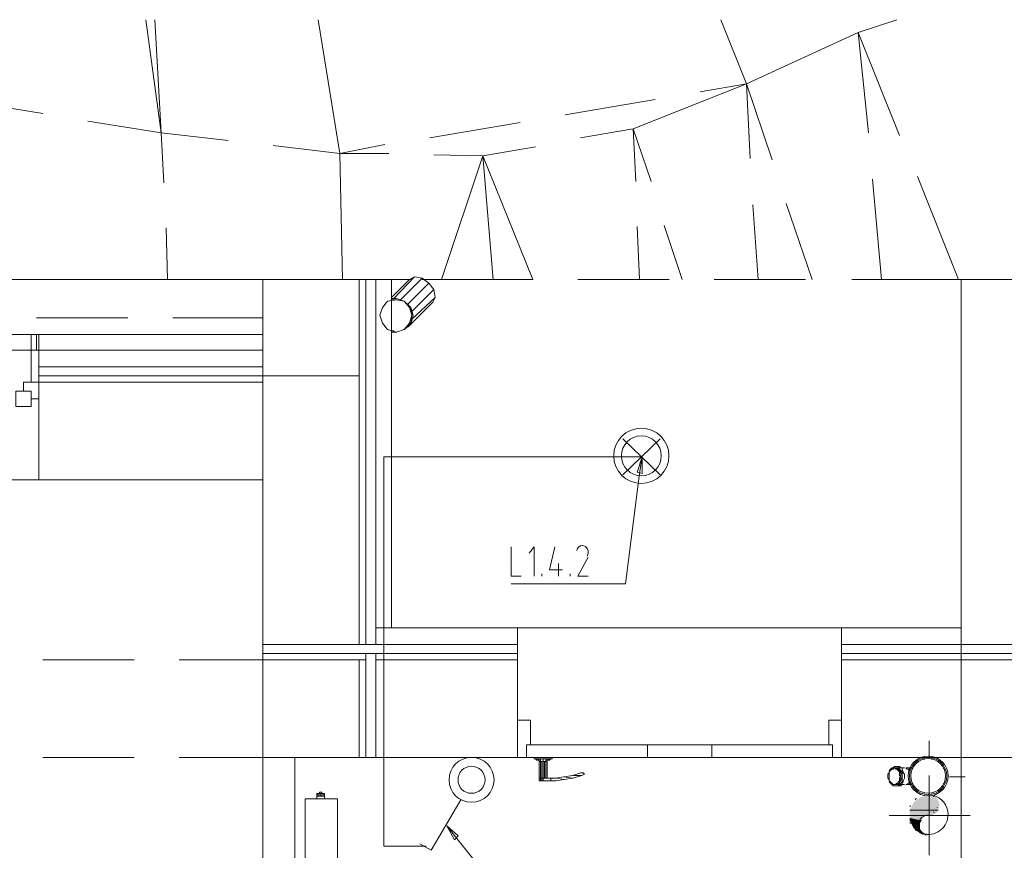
# Model space of a CAD drawing. Header units: millimetres. Extents: x 413 to 305578, y 115 to 38116.
# Tile 95 of 194: x 59593 to 62637, y 16986 to 19557. Entities that reach past the tile are written whole.
import ezdxf

# ---------------------------------------------------------------- set-up
doc = ezdxf.new("R2010")
doc.units = ezdxf.units.MM
for name, color, linetype in [('PDF _0', 1, 'Continuous'), ('PDF$_59-60$-$Floor$Plan$-$В_Этаж$01_Сводный$M-EQPM', 2, 'Continuous'), ('PDF$_59-60$-$Floor$Plan$-$В_Этаж$01_Сводный$M-HVAC-DUCT-CNTR', 5, 'Continuous'), ('PDF$_59-60$-$Floor$Plan$-$В_Этаж$01_Сводный$P-PIPE', 3, 'Continuous')]:
    doc.layers.add(name, color=color, linetype=linetype)
for name, color, linetype, true_color in [('PDF _PD-Lighting', 7, 'Continuous', 0xb80000), ('PDF _PD-Lighting Text', 7, 'Continuous', 0xb80000), ('PDF _PD-Switches', 7, 'Continuous', 0x37dd00), ('PDF$_59-60$-$Floor$Plan$-$В_Этаж$01_Сводный$M-HVAC-DUCT-ANNO', 70, 'Continuous', 0x7fff00), ('PDF$_59-60$-$Floor$Plan$-$В_Этаж$01_Сводный$P-PIPE-CNTR', 150, 'Continuous', 0x007fff), ('PDF$_V$line_ifc_RVT-1-В_Этаж$01_Сводный$A-COLS', 7, 'Continuous', 0xdcdcdc), ('PDF$_V$line_ifc_RVT-1-В_Этаж$01_Сводный$A-DETL-MBND', 7, 'Continuous', 0xbababa), ('PDF$_V$line_ifc_RVT-1-В_Этаж$01_Сводный$A-DOOR', 7, 'Continuous', 0xbababa), ('PDF$_V$line_ifc_RVT-1-В_Этаж$01_Сводный$A-GENM', 7, 'Continuous', 0xdd6e6e), ('PDF$_V$line_ifc_RVT-1-В_Этаж$01_Сводный$A-GLAZ', 7, 'Continuous', 0xdddd6e), ('PDF$_V$line_ifc_RVT-1-В_Этаж$01_Сводный$A-PART', 7, 'Continuous', 0xdcdcdc), ('PDF$_V$line_ifc_RVT-1-В_Этаж$01_Сводный$A-WALL', 7, 'Continuous', 0xdcdcdc), ('PDF$_V$line_ifc_RVT-1-В_Этаж$01_Сводный$Q-SPCQ', 7, 'Continuous', 0xbababa)]:
    doc.layers.add(name, color=color, linetype=linetype, true_color=true_color)

msp = doc.modelspace()

# ---------------------------------------------------------------- linework, layer by layer
at = {"layer": 'PDF _0', "color": 12, "lineweight": 0, "true_color": 0xb80000}
msp.add_lwpolyline([(61509.6, 18152.5), (61465.9, 17810.5), (61366.5, 17810.5), (61111.9, 17810.5)], dxfattribs=at)
at = {"layer": 'PDF _0', "color": 82, "lineweight": 0, "true_color": 0x37dd00}
msp.add_lwpolyline([(60944.8, 17022.9), (61100, 16828), (61199.4, 16828), (62006.8, 16828)], dxfattribs=at)
at = {"layer": 'PDF _PD-Lighting', "lineweight": 0}
for points in [[(61457.9, 18148.5), (61573.3, 18259.9)], [(61457.9, 18259.9), (61573.3, 18148.5)], [(60849.4, 16999.1), (60718.1, 16999.1), (60718.1, 18204.2), (61517.6, 18204.2)]]:
    msp.add_lwpolyline(points, dxfattribs=at)
for radius in [85.5, 61.7]:
    msp.add_circle((61514.8, 18207), radius, dxfattribs=at)
at = {"layer": 'PDF _PD-Lighting Text', "lineweight": 0}
msp.add_lwpolyline([(61501.7, 18156.5), (61517.6, 18204.2), (61517.6, 18152.5)], close=True, dxfattribs=at)
for points in [[(61517.6, 18204.2), (61509.6, 18152.5)], [(61111.9, 17925.8), (61111.9, 17834.3), (61143.7, 17834.3)], [(61183.5, 17834.3), (61183.5, 17925.8), (61167.6, 17905.9)], [(61247.1, 17925.8), (61231.2, 17854.2), (61271, 17854.2)], [(61259.1, 17874.1), (61259.1, 17834.3)], [(61350.5, 17894), (61318.7, 17834.3), (61350.5, 17834.3)], [(61207.4, 17834.3), (61207.4, 17842.3)], [(61294.9, 17834.3), (61294.9, 17842.3)]]:
    msp.add_lwpolyline(points, dxfattribs=at)
msp.add_arc((61324.4, 17907.9), 26.1, 333.618, 24.0408, dxfattribs=at)
for points in [[(61332.8, 17929.8), (61324.7, 17929.9), (61317.6, 17923.3), (61315.4, 17913.8)], [(61348.3, 17918.6), (61345.1, 17925.5), (61339.1, 17929.8), (61332.6, 17929.8)]]:
    msp.add_open_spline(points, degree=3, dxfattribs=at)
at = {"layer": 'PDF _PD-Switches', "lineweight": 0}
for points in [[(60956.8, 17142.3), (60865.3, 16987.1), (60829.5, 17007)], [(60913, 17062.7), (60944.8, 17022.9)]]:
    msp.add_lwpolyline(points, dxfattribs=at)
msp.add_lwpolyline([(60936.9, 17019), (60913, 17062.7), (60948.8, 17030.9)], close=True, dxfattribs=at)
for radius in [69.6, 41.8]:
    msp.add_circle((60989.7, 17204.6), radius, dxfattribs=at)
at = {"layer": 'PDF$_59-60$-$Floor$Plan$-$В_Этаж$01_Сводный$M-EQPM', "lineweight": 0}
for points in [[(60475.5, 17146.2), (60475.5, 15945), (60574.9, 15945), (60574.9, 17146.2)], [(60574.9, 17146.2), (60574.9, 15945), (60475.5, 15945), (60475.5, 17146.2)], [(60511.3, 17158.2), (60511.3, 17162.1)], [(60523.2, 17154.2), (60523.2, 17158.2)]]:
    msp.add_lwpolyline(points, close=True, dxfattribs=at)
for points in [[(60515.3, 17162.1), (60519.3, 17162.1), (60519.3, 17166.1), (60527.2, 17166.1), (60527.2, 17162.1), (60531.2, 17162.1), (60535.2, 17162.1), (60535.2, 17158.2), (60535.2, 17162.1), (60511.3, 17162.1)], [(60511.3, 17162.1), (60511.3, 17162.1)], [(60535.2, 17158.2), (60535.2, 17154.2), (60535.2, 17158.2), (60523.2, 17158.2), (60515.3, 17158.2), (60511.3, 17158.2), (60511.3, 17154.2), (60515.3, 17154.2), (60515.3, 17158.2)], [(60511.3, 17154.2), (60511.3, 17146.2)], [(60511.3, 17154.2), (60511.3, 17154.2)], [(60535.2, 17146.2), (60535.2, 17154.2), (60523.2, 17154.2), (60515.3, 17154.2)], [(60523.2, 17158.2), (60523.2, 17158.2)], [(60523.2, 17154.2), (60523.2, 17154.2)], [(60535.2, 17162.1), (60535.2, 17162.1)], [(60535.2, 17158.2), (60535.2, 17158.2)], [(60535.2, 17154.2), (60535.2, 17154.2)], [(60535.2, 17154.2), (60535.2, 17154.2)]]:
    msp.add_lwpolyline(points, dxfattribs=at)
at = {"layer": 'PDF$_59-60$-$Floor$Plan$-$В_Этаж$01_Сводный$M-HVAC-DUCT-ANNO', "color": 5, "lineweight": 0}
for points in [[(62392.5, 17036.2, 0.458875), (62463.4, 17097.2, 0.348559), (62415.8, 17157.2)], [(62383.5, 17089, 0.144785), (62373.6, 17075.3, 0.150933), (62373.3, 17056.6, 0.144785), (62383.5, 17041.8)]]:
    msp.add_lwpolyline(points, format="xyb", dxfattribs=at)
at = {"layer": 'PDF$_59-60$-$Floor$Plan$-$В_Этаж$01_Сводный$M-HVAC-DUCT-ANNO', "lineweight": 0}
for points in [[(62432.4, 17110.4), (62344.9, 17110.4), (62432.4, 17110.4)], [(62380.7, 17078.6), (62344.9, 17078.6), (62380.7, 17078.6)]]:
    msp.add_lwpolyline(points, dxfattribs=at)
at = {"layer": 'PDF$_59-60$-$Floor$Plan$-$В_Этаж$01_Сводный$M-HVAC-DUCT-ANNO', "color": 5, "lineweight": 0}
for centre, radius, start, end in [((62401.8, 17097.2), 61.6, 126.1994, 130.5841), ((62401.8, 17129), 29.8, 52.3163, 55.4332), ((62401.8, 17097.2), 61.7, 152.8309, 156.6917), ((62401.8, 17129.1), 29.8, 17.9991, 19.3646), ((62401.8, 17129), 29.8, 340.6354, 342.0009), ((62401.8, 17065.4), 29.8, 90, 124.5687), ((62401.8, 17129), 29.8, 304.5668, 307.6837), ((62401.8, 17097.2), 61.7, 203.3083, 207.1691), ((62401.8, 17097.2), 61.6, 229.4159, 233.8006), ((62401.8, 17065.4), 29.8, 235.4313, 270), ((62401.8, 17097.3), 61.7, 256.3727, 258.9956)]:
    msp.add_arc(centre, radius, start, end, dxfattribs=at)
at = {"layer": 'PDF$_59-60$-$Floor$Plan$-$В_Этаж$01_Сводный$M-HVAC-DUCT-ANNO', "transparency": 33554559}
for points in [[(62364.8, 17142.3), (62432.4, 17138.3), (62360.8, 17138.3)], [(62372.7, 17146.2), (62432.4, 17142.3), (62364.8, 17142.3)], [(62432.4, 17142.3), (62364.8, 17142.3), (62432.4, 17138.3)], [(62376.7, 17150.2), (62428.4, 17146.2), (62372.7, 17146.2)], [(62428.4, 17146.2), (62372.7, 17146.2), (62432.4, 17142.3)], [(62388.7, 17154.2), (62428.4, 17150.2), (62376.7, 17150.2)], [(62428.4, 17150.2), (62376.7, 17150.2), (62428.4, 17146.2)], [(62416.5, 17154.2), (62388.7, 17154.2), (62388.7, 17154.2)], [(62420.5, 17154.2), (62420.5, 17154.2), (62388.7, 17154.2)], [(62420.5, 17154.2), (62388.7, 17154.2), (62416.5, 17154.2)], [(62420.5, 17154.2), (62388.7, 17154.2), (62428.4, 17150.2)], [(62348.9, 17118.4), (62432.4, 17110.4), (62344.9, 17110.4)], [(62352.9, 17126.3), (62436.4, 17118.4), (62348.9, 17118.4)], [(62436.4, 17118.4), (62348.9, 17118.4), (62432.4, 17110.4)], [(62356.8, 17134.3), (62436.4, 17126.3), (62352.9, 17126.3)], [(62436.4, 17126.3), (62352.9, 17126.3), (62436.4, 17118.4)], [(62360.8, 17138.3), (62436.4, 17134.3), (62356.8, 17134.3)], [(62436.4, 17134.3), (62356.8, 17134.3), (62436.4, 17126.3)], [(62432.4, 17138.3), (62360.8, 17138.3), (62436.4, 17134.3)], [(62344.9, 17110.4), (62432.4, 17110.4), (62432.4, 17110.4)], [(62432.4, 17110.4), (62344.9, 17110.4), (62428.4, 17102.5)], [(62344.9, 17110.4), (62428.4, 17102.5), (62344.9, 17102.5)], [(62428.4, 17102.5), (62344.9, 17102.5), (62420.5, 17098.5)], [(62344.9, 17102.5), (62420.5, 17098.5), (62344.9, 17098.5)], [(62420.5, 17098.5), (62344.9, 17098.5), (62412.5, 17094.5)], [(62344.9, 17098.5), (62412.5, 17094.5), (62344.9, 17094.5)], [(62404.6, 17094.5), (62404.6, 17094.5), (62344.9, 17094.5)], [(62404.6, 17094.5), (62344.9, 17094.5), (62412.5, 17094.5)], [(62396.6, 17094.5), (62396.6, 17094.5), (62344.9, 17094.5)], [(62396.6, 17094.5), (62344.9, 17094.5), (62404.6, 17094.5)], [(62396.6, 17094.5), (62344.9, 17094.5), (62388.7, 17090.5)], [(62344.9, 17094.5), (62388.7, 17090.5), (62344.9, 17090.5)], [(62388.7, 17090.5), (62344.9, 17090.5), (62384.7, 17086.6)], [(62344.9, 17090.5), (62384.7, 17086.6), (62344.9, 17086.6)], [(62384.7, 17086.6), (62344.9, 17086.6), (62380.7, 17078.6)], [(62344.9, 17086.6), (62380.7, 17078.6), (62344.9, 17078.6)], [(62344.9, 17078.6), (62380.7, 17078.6), (62380.7, 17078.6)], [(62380.7, 17078.6), (62344.9, 17078.6), (62376.7, 17070.7)], [(62344.9, 17078.6), (62376.7, 17070.7), (62348.9, 17070.7)], [(62376.7, 17070.7), (62348.9, 17070.7), (62376.7, 17062.7)], [(62348.9, 17070.7), (62376.7, 17062.7), (62352.9, 17062.7)], [(62376.7, 17062.7), (62352.9, 17062.7), (62376.7, 17054.7)], [(62352.9, 17062.7), (62376.7, 17054.7), (62356.8, 17054.7)], [(62376.7, 17054.7), (62356.8, 17054.7), (62376.7, 17050.8)], [(62356.8, 17054.7), (62376.7, 17050.8), (62360.8, 17050.8)], [(62376.7, 17050.8), (62360.8, 17050.8), (62380.7, 17046.8)], [(62360.8, 17050.8), (62380.7, 17046.8), (62364.8, 17046.8)], [(62380.7, 17046.8), (62364.8, 17046.8), (62384.7, 17042.8)], [(62364.8, 17046.8), (62384.7, 17042.8), (62372.7, 17042.8)], [(62384.7, 17042.8), (62372.7, 17042.8), (62384.7, 17038.8)], [(62372.7, 17042.8), (62384.7, 17038.8), (62376.7, 17038.8)], [(62384.7, 17038.8), (62376.7, 17038.8), (62388.7, 17034.9)], [(62376.7, 17038.8), (62388.7, 17034.9), (62384.7, 17034.9)], [(62396.6, 17034.9), (62384.7, 17034.9), (62388.7, 17034.9)], [(62384.7, 17034.9), (62388.7, 17034.9), (62396.6, 17034.9)], [(62388.7, 17034.9), (62396.6, 17034.9), (62396.6, 17030.9)]]:
    msp.add_solid(points, dxfattribs=at)
at = {"layer": 'PDF$_59-60$-$Floor$Plan$-$В_Этаж$01_Сводный$M-HVAC-DUCT-CNTR', "lineweight": 0}
for points in [[(62404.6, 16971.2), (62404.6, 17217.8)], [(62281.3, 17094.5), (62531.8, 17094.5)]]:
    msp.add_lwpolyline(points, dxfattribs=at)
at = {"layer": 'PDF$_59-60$-$Floor$Plan$-$В_Этаж$01_Сводный$P-PIPE', "color": 22, "lineweight": 0, "true_color": 0xdd3700}
for points in [[(62340.1, 17216.5, 1), (62463.4, 17216.5, 1)], [(62348.1, 17216.5, 1), (62455.5, 17216.5, 1)]]:
    msp.add_lwpolyline(points, format="xyb", close=True, dxfattribs=at)
msp.add_lwpolyline([(62459.4, 17216.5, 1), (62344.1, 17216.5, 1), (62459.4, 17216.5)], format="xyb", dxfattribs=at)
for points in [[(62277.3, 17213.8), (62277.3, 17209.9), (62281.3, 17205.9), (62281.3, 17201.9), (62285.2, 17197.9), (62285.2, 17194), (62289.2, 17190), (62293.2, 17190), (62297.2, 17190), (62301.2, 17190), (62305.1, 17190), (62309.1, 17194), (62309.1, 17197.9), (62313.1, 17201.9), (62317.1, 17205.9), (62317.1, 17209.9), (62317.1, 17213.8), (62317.1, 17221.8), (62317.1, 17225.8), (62313.1, 17229.8), (62313.1, 17233.7), (62309.1, 17237.7), (62305.1, 17237.7), (62301.2, 17241.7), (62297.2, 17241.7), (62293.2, 17241.7), (62289.2, 17237.7), (62285.2, 17237.7), (62285.2, 17233.7), (62281.3, 17229.8), (62281.3, 17225.8), (62277.3, 17221.8)], [(62281.3, 17213.8), (62281.3, 17209.9), (62281.3, 17205.9), (62281.3, 17201.9), (62285.2, 17197.9), (62289.2, 17194), (62293.2, 17190), (62297.2, 17190), (62301.2, 17190), (62305.1, 17194), (62309.1, 17194), (62309.1, 17197.9), (62313.1, 17201.9), (62313.1, 17205.9), (62313.1, 17209.9), (62317.1, 17213.8), (62313.1, 17217.8), (62313.1, 17225.8), (62313.1, 17229.8), (62309.1, 17233.7), (62305.1, 17237.7), (62301.2, 17237.7), (62301.2, 17241.7), (62297.2, 17241.7), (62293.2, 17237.7), (62289.2, 17237.7), (62285.2, 17233.7), (62281.3, 17229.8), (62281.3, 17225.8), (62281.3, 17217.8)]]:
    msp.add_lwpolyline(points, close=True, dxfattribs=at)
for points in [[(62301.2, 17241.7), (62297.2, 17241.7), (62301.2, 17241.7), (62305.1, 17241.7), (62309.1, 17237.7), (62313.1, 17237.7), (62313.1, 17233.7), (62317.1, 17229.8), (62317.1, 17225.8), (62321, 17221.8), (62321, 17213.8), (62321, 17221.8), (62321, 17225.8), (62321, 17229.8), (62317.1, 17233.7), (62313.1, 17237.7), (62309.1, 17241.7), (62309.1, 17245.7), (62305.1, 17245.7), (62301.2, 17245.7), (62297.2, 17245.7), (62293.2, 17241.7), (62289.2, 17241.7), (62285.2, 17237.7), (62281.3, 17233.7)], [(62305.1, 17245.7), (62301.2, 17245.7), (62305.1, 17245.7), (62309.1, 17245.7), (62313.1, 17245.7), (62317.1, 17241.7), (62321, 17241.7), (62321, 17237.7), (62325, 17229.8), (62325, 17225.8), (62329, 17221.8), (62329, 17213.8), (62329, 17209.9), (62325, 17201.9), (62325, 17197.9), (62321, 17194), (62321, 17190), (62317.1, 17186), (62313.1, 17186), (62309.1, 17186), (62305.1, 17186), (62301.2, 17186), (62305.1, 17186)], [(62329, 17241.7), (62305.1, 17241.7)], [(62348.9, 17241.7), (62333, 17241.7), (62337, 17237.7), (62340.9, 17237.7), (62344.9, 17233.7), (62344.9, 17229.8)], [(62281.3, 17197.9), (62285.2, 17194), (62289.2, 17190), (62293.2, 17186), (62297.2, 17186), (62301.2, 17186), (62305.1, 17186), (62309.1, 17186), (62313.1, 17190), (62317.1, 17194), (62321, 17197.9), (62321, 17205.9), (62321, 17209.9), (62321, 17213.8), (62321, 17209.9), (62317.1, 17205.9), (62317.1, 17201.9), (62313.1, 17197.9), (62313.1, 17194), (62309.1, 17190), (62305.1, 17190), (62301.2, 17190), (62297.2, 17190), (62301.2, 17190)], [(62305.1, 17190), (62329, 17190)], [(62344.9, 17201.9), (62344.9, 17197.9), (62344.9, 17194), (62340.9, 17194), (62337, 17190), (62333, 17190), (62348.9, 17190)]]:
    msp.add_lwpolyline(points, dxfattribs=at)
for centre, start, end in [((62401.8, 17216.5), 101.0367, 103.5947), ((62401.8, 17216.5), 76.4053, 78.9633), ((62401.8, 17216.5), 152.8862, 156.6371), ((62401.8, 17216.5), 126.2663, 130.5173), ((62401.8, 17216.5), 49.4827, 53.7337), ((62401.8, 17216.5), 23.3629, 27.1138), ((62401.8, 17216.5), 203.3629, 207.1138), ((62401.8, 17216.5), 229.4827, 233.7337), ((62401.8, 17216.5), 306.2663, 310.5173), ((62401.8, 17216.5), 332.8862, 336.6371), ((62401.8, 17216.6), 256.4053, 258.9633), ((62401.8, 17216.6), 281.0367, 283.5947)]:
    msp.add_arc(centre, 53.7, start, end, dxfattribs=at)
at = {"layer": 'PDF$_59-60$-$Floor$Plan$-$В_Этаж$01_Сводный$P-PIPE-CNTR', "color": 22, "lineweight": 0, "true_color": 0xdd3700}
for points in [[(62404.6, 17273.5), (62404.6, 17325.2)], [(62468.2, 17213.8), (62515.9, 17213.8)]]:
    msp.add_lwpolyline(points, dxfattribs=at)
at = {"layer": 'PDF$_V$line_ifc_RVT-1-В_Этаж$01_Сводный$A-COLS', "lineweight": 0}
for points in [[(60642.6, 18753.1), (60344.2, 18753.1), (60344.2, 18454.8), (60642.6, 18454.8)], [(60642.6, 17575.8), (60344.2, 17575.8), (60344.2, 17273.5), (60642.6, 17273.5)], [(62504, 17420.7), (62504, 17575.8), (62599.5, 17575.8), (62702.9, 17575.8), (62702.9, 17500.2), (62702.9, 17428.6), (62702.9, 17273.5), (62599.5, 17273.5), (62504, 17273.5)]]:
    msp.add_lwpolyline(points, close=True, dxfattribs=at)
at = {"layer": 'PDF$_V$line_ifc_RVT-1-В_Этаж$01_Сводный$A-COLS', "color": 9, "lineweight": 0, "true_color": 0xbababa}
msp.add_lwpolyline([(62702.9, 17428.6), (62702.9, 17500.2), (62702.9, 17575.8), (62599.5, 17575.8), (62504, 17575.8), (62504, 17420.7), (62504, 17273.5), (62599.5, 17273.5), (62702.9, 17273.5)], close=True, dxfattribs=at)
at = {"layer": 'PDF$_V$line_ifc_RVT-1-В_Этаж$01_Сводный$A-DETL-MBND', "lineweight": 0}
for points in [[(60010.1, 19556.6), (60030, 19206.6), (59803.3, 19242.3)], [(60030, 19206.6), (59982.3, 19556.6)], [(60582.9, 19142.9), (60515.3, 19556.6)], [(61760.2, 19556.6), (61839.8, 19357.7), (61696.6, 19333.8)], [(62305.1, 19556.6), (62185.8, 19516.8), (62313.1, 19198.6)], [(61919.3, 19123), (61839.8, 19357.7), (62185.8, 19516.8), (62217.6, 19206.6)], [(61545.4, 19055.4), (61489.8, 19218.5), (61839.8, 19357.7), (61851.7, 19127)], [(61557.4, 19310), (61279, 19262.2)], [(59664.1, 19266.2), (59441.4, 19302), (59469.2, 19099.2)], [(61139.7, 19238.4), (60861.3, 19190.6)], [(61326.7, 19190.6), (61489.8, 19218.5), (61497.7, 19055.4)], [(60236.9, 19182.7), (60030, 19206.6), (60038, 19051.4)], [(60722.1, 19170.8), (60582.9, 19142.9), (60376.1, 19166.8)], [(61187.5, 19162.8), (61024.4, 19135), (61179.5, 18753.1), (60837.5, 18753.1), (61179.5, 18753.1)], [(60734, 19142.9), (60582.9, 19142.9), (60590.9, 18753.1)], [(61024.4, 19135), (60873.3, 19138.9)], [(60897.1, 18753.1), (61024.4, 19135), (61056.2, 18753.1)], [(62229.6, 19063.4), (62257.4, 18753.1)], [(62368.8, 19071.3), (62496.1, 18753.1)], [(61859.7, 18983.8), (61875.6, 18753.1)], [(61963.1, 18987.8), (62042.6, 18753.1)], [(60045.9, 18912.2), (60049.9, 18753.1)], [(61501.7, 18916.2), (61509.6, 18753.1)], [(61585.2, 18920.2), (61640.9, 18753.1)], [(60344.2, 18753.1), (60049.9, 18753.1), (59874.9, 18753.1), (59524.9, 18753.1), (59326, 18753.1), (59039.6, 18753.1), (58785.1, 18753.1), (58574.3, 18753.1), (58232.2, 18753.1), (58104.9, 18753.1), (57965.7, 18753.1), (57639.6, 18753.1), (57524.2, 18753.1), (57365.1, 18753.1), (56947.5, 18753.1), (56780.5, 18753.1), (56589.5, 18753.1), (56263.4, 18753.1)], [(62901.8, 18494.6), (62901.8, 18753.1), (62702.9, 18753.1), (62702.9, 18470.7), (62702.9, 18753.1), (62504, 18753.1), (62504, 18494.6), (62504, 18753.1), (62165.9, 18753.1), (62504, 18753.1), (62504, 18494.6)], [(62504, 18073), (62504, 18355.4)], [(62504, 17675.2), (62504, 17933.8)], [(59664.1, 17575.8), (59946.5, 17575.8)], [(60085.7, 17575.8), (60344.2, 17575.8)], [(59946.5, 17273.5), (59664.1, 17273.5)], [(60344.2, 17273.5), (60085.7, 17273.5)]]:
    msp.add_lwpolyline(points, dxfattribs=at)
for points in [[(60742, 18753.1), (60801.7, 18753.1)], [(61318.7, 18753.1), (61601.1, 18753.1)], [(61740.3, 18753.1), (62022.7, 18753.1)], [(59644.2, 18633.8), (59926.6, 18633.8)], [(60065.8, 18633.8), (60344.2, 18633.8)], [(62504, 18355.4), (62504, 18073)], [(62504, 17933.8), (62504, 17675.2)], [(59946.5, 17575.8), (59664.1, 17575.8)], [(60344.2, 17575.8), (60085.7, 17575.8)], [(59664.1, 17273.5), (59946.5, 17273.5)], [(60085.7, 17273.5), (60344.2, 17273.5)]]:
    msp.add_lwpolyline(points, close=True, dxfattribs=at)
at = {"layer": 'PDF$_V$line_ifc_RVT-1-В_Этаж$01_Сводный$A-DOOR', "color": 53, "lineweight": 0, "true_color": 0xdddd6e}
for points in [[(61171.6, 17313.3), (61171.6, 17388.9), (61131.8, 17388.9), (61131.8, 17273.5), (61159.6, 17273.5), (61159.6, 17313.3)], [(62106.3, 17313.3), (62106.3, 17273.5), (62134.1, 17273.5), (62134.1, 17388.9), (62094.3, 17388.9), (62094.3, 17313.3)], [(61533.5, 17313.3), (61159.6, 17313.3), (61159.6, 17273.5), (61533.5, 17273.5)], [(61732.4, 17273.5), (62106.3, 17273.5), (62106.3, 17313.3), (61732.4, 17313.3)]]:
    msp.add_lwpolyline(points, close=True, dxfattribs=at)
for points in [[(61533.5, 17313.3), (61533.5, 17273.5)], [(61732.4, 17313.3), (61533.5, 17313.3)], [(61732.4, 17273.5), (61732.4, 17313.3)], [(61533.5, 17273.5), (61732.4, 17273.5)]]:
    msp.add_lwpolyline(points, dxfattribs=at)
at = {"layer": 'PDF$_V$line_ifc_RVT-1-В_Этаж$01_Сводный$A-DOOR', "lineweight": 0}
for points in [[(61183.5, 17273.5), (61183.5, 17269.5), (61239.2, 17269.5), (61239.2, 17273.5)], [(61199.4, 17265.6), (61195.4, 17265.6), (61191.4, 17265.6), (61187.5, 17269.5)], [(61195.4, 17265.6), (61191.4, 17269.5)], [(61203.4, 17201.9), (61203.4, 17209.9), (61207.4, 17209.9), (61203.4, 17209.9), (61199.4, 17209.9), (61199.4, 17261.6), (61203.4, 17261.6), (61203.4, 17269.5)], [(61275, 17213.8), (61302.8, 17217.8), (61326.7, 17225.8), (61334.6, 17225.8), (61338.6, 17221.8), (61330.7, 17217.8), (61302.8, 17209.9), (61275, 17205.9), (61251.1, 17209.9), (61235.2, 17209.9), (61235.2, 17201.9), (61211.3, 17201.9), (61207.4, 17201.9), (61203.4, 17201.9), (61199.4, 17201.9), (61199.4, 17209.9), (61203.4, 17209.9), (61203.4, 17261.6), (61211.3, 17261.6), (61211.3, 17269.5)], [(61219.3, 17269.5), (61219.3, 17261.6), (61211.3, 17261.6), (61211.3, 17209.9), (61207.4, 17209.9), (61207.4, 17261.6)], [(61227.2, 17265.6), (61223.3, 17265.6)], [(61235.2, 17269.5), (61231.2, 17265.6), (61227.2, 17265.6), (61231.2, 17269.5)], [(61199.4, 17261.6), (61199.4, 17261.6)], [(61215.3, 17209.9), (61215.3, 17261.6)], [(61219.3, 17209.9), (61219.3, 17261.6), (61223.3, 17261.6), (61223.3, 17209.9)], [(61223.3, 17261.6), (61223.3, 17261.6)], [(61207.4, 17201.9), (61207.4, 17209.9), (61211.3, 17209.9), (61235.2, 17209.9), (61235.2, 17201.9), (61251.1, 17201.9), (61275, 17205.9)], [(61211.3, 17209.9), (61211.3, 17201.9)], [(61302.8, 17209.9), (61275, 17213.8), (61251.1, 17209.9)], [(61330.7, 17217.8), (61302.8, 17217.8)]]:
    msp.add_lwpolyline(points, dxfattribs=at)
for points in [[(61199.4, 17269.5), (61199.4, 17261.6)], [(61223.3, 17261.6), (61223.3, 17269.5)]]:
    msp.add_lwpolyline(points, close=True, dxfattribs=at)
at = {"layer": 'PDF$_V$line_ifc_RVT-1-В_Этаж$01_Сводный$A-GENM', "lineweight": 0}
msp.add_lwpolyline([(62504, 17675.2), (62504, 18753.1)], dxfattribs=at)
for points in [[(60344.2, 18534.4), (60344.2, 18582.1), (59644.2, 18582.1), (59644.2, 18534.4)], [(58256.1, 18534.4), (58256.1, 18434.9), (58256.1, 18132.6), (59652.2, 18132.6), (59652.2, 18434.9), (59652.2, 18534.4)], [(62134.1, 17675.2), (61131.8, 17675.2), (61131.8, 17273.5), (62134.1, 17273.5)]]:
    msp.add_lwpolyline(points, close=True, dxfattribs=at)
at = {"layer": 'PDF$_V$line_ifc_RVT-1-В_Этаж$01_Сводный$A-GLAZ', "color": 9, "lineweight": 0, "true_color": 0xbababa}
msp.add_lwpolyline([(58280, 18582.1), (59628.3, 18582.1)], dxfattribs=at)
at = {"layer": 'PDF$_V$line_ifc_RVT-1-В_Этаж$01_Сводный$A-GLAZ', "lineweight": 0}
for points in [[(59652.2, 18582.1), (59628.3, 18582.1), (59628.3, 18534.4), (59652.2, 18534.4)], [(59652.2, 18534.4), (59628.3, 18534.4), (59628.3, 18434.9), (59652.2, 18434.9)], [(59604.4, 18407.1), (59628.3, 18407.1), (59628.3, 18383.2), (59652.2, 18383.2), (59652.2, 18434.9), (59604.4, 18434.9)], [(59628.3, 18407.1), (59580.6, 18407.1), (59580.6, 18359.4), (59628.3, 18359.4)]]:
    msp.add_lwpolyline(points, close=True, dxfattribs=at)
at = {"layer": 'PDF$_V$line_ifc_RVT-1-В_Этаж$01_Сводный$A-PART', "lineweight": 0}
for points in [[(60662.4, 18753.1), (60642.6, 18753.1), (60642.6, 17623.5), (60662.4, 17623.5)], [(60662.4, 17623.5), (60694.3, 17623.5), (60694.3, 18753.1), (60662.4, 18753.1)], [(60742, 18753.1), (60694.3, 18753.1), (60694.3, 17675.2), (60742, 17675.2)], [(59652.2, 18482.7), (60344.2, 18482.7), (60344.2, 18534.4), (59652.2, 18534.4)], [(59652.2, 18454.8), (60344.2, 18454.8), (60344.2, 18482.7), (59652.2, 18482.7)], [(59652.2, 18434.9), (60344.2, 18434.9), (60344.2, 18454.8), (59652.2, 18454.8)], [(60642.6, 17623.5), (60642.6, 18454.8), (60344.2, 18454.8), (60344.2, 17623.5)], [(59652.2, 18132.6), (60344.2, 18132.6), (60344.2, 18434.9), (59652.2, 18434.9)], [(61131.8, 17675.2), (60694.3, 17675.2), (60694.3, 17623.5), (61131.8, 17623.5)], [(62504, 17675.2), (62134.1, 17675.2), (62134.1, 17623.5), (62504, 17623.5)], [(61131.8, 17623.5), (60344.2, 17623.5), (60344.2, 17595.7), (61131.8, 17595.7)], [(62702.9, 17623.5), (62134.1, 17623.5), (62134.1, 17595.7), (62702.9, 17595.7)], [(60662.4, 17595.7), (60344.2, 17595.7), (60344.2, 17575.8), (60662.4, 17575.8)], [(60662.4, 17575.8), (60642.6, 17575.8), (60642.6, 17273.5), (60662.4, 17273.5)], [(60694.3, 17273.5), (60694.3, 17595.7), (60662.4, 17595.7), (60662.4, 17273.5)], [(60694.3, 17575.8), (60694.3, 17583.8), (60694.3, 17595.7), (60980.6, 17595.7), (61131.8, 17595.7), (61131.8, 17579.8), (61131.8, 17575.8), (60980.6, 17575.8)], [(61131.8, 17575.8), (60694.3, 17575.8), (60694.3, 17273.5), (61131.8, 17273.5)], [(62134.1, 17587.7), (62134.1, 17595.7), (62333, 17595.7), (62702.9, 17595.7), (62702.9, 17583.8), (62702.9, 17575.8), (62333, 17575.8), (62134.1, 17575.8)], [(62504, 17575.8), (62134.1, 17575.8), (62134.1, 17273.5), (62504, 17273.5)]]:
    msp.add_lwpolyline(points, close=True, dxfattribs=at)
at = {"layer": 'PDF$_V$line_ifc_RVT-1-В_Этаж$01_Сводный$A-PART', "color": 9, "lineweight": 0, "true_color": 0xbababa}
for points in [[(60694.3, 17595.7), (60980.6, 17595.7), (61131.8, 17595.7), (61131.8, 17579.8), (61131.8, 17575.8), (60980.6, 17575.8), (60694.3, 17575.8), (60694.3, 17583.8)], [(62702.9, 17595.7), (62702.9, 17583.8), (62702.9, 17575.8), (62702.9, 17583.8), (62702.9, 17595.7), (62333, 17595.7), (62134.1, 17595.7), (62134.1, 17587.7), (62134.1, 17575.8), (62333, 17575.8), (62702.9, 17575.8), (63072.8, 17575.8), (63271.7, 17575.8), (63271.7, 17579.8), (63271.7, 17595.7), (63072.8, 17595.7)]]:
    msp.add_lwpolyline(points, close=True, dxfattribs=at)
at = {"layer": 'PDF$_V$line_ifc_RVT-1-В_Этаж$01_Сводный$A-WALL', "lineweight": 0}
for points in [[(60662.4, 18753.1), (60642.6, 18753.1), (60642.6, 17623.5), (60662.4, 17623.5)], [(60662.4, 17623.5), (60694.3, 17623.5), (60694.3, 18753.1), (60662.4, 18753.1)], [(60742, 18753.1), (60694.3, 18753.1), (60694.3, 17675.2), (60742, 17675.2)], [(59652.2, 18482.7), (60344.2, 18482.7), (60344.2, 18534.4), (59652.2, 18534.4)], [(59652.2, 18454.8), (60344.2, 18454.8), (60344.2, 18482.7), (59652.2, 18482.7)], [(59652.2, 18434.9), (60344.2, 18434.9), (60344.2, 18454.8), (59652.2, 18454.8)], [(60642.6, 17623.5), (60642.6, 18454.8), (60344.2, 18454.8), (60344.2, 17623.5)], [(59652.2, 18132.6), (60344.2, 18132.6), (60344.2, 18434.9), (59652.2, 18434.9)], [(61131.8, 17675.2), (60694.3, 17675.2), (60694.3, 17623.5), (61131.8, 17623.5)], [(62504, 17675.2), (62134.1, 17675.2), (62134.1, 17623.5), (62504, 17623.5)], [(61131.8, 17623.5), (60344.2, 17623.5), (60344.2, 17595.7), (61131.8, 17595.7)], [(62702.9, 17623.5), (62134.1, 17623.5), (62134.1, 17595.7), (62702.9, 17595.7)], [(60662.4, 17595.7), (60344.2, 17595.7), (60344.2, 17575.8), (60662.4, 17575.8)], [(60662.4, 17575.8), (60642.6, 17575.8), (60642.6, 17273.5), (60662.4, 17273.5)], [(60694.3, 17273.5), (60694.3, 17595.7), (60662.4, 17595.7), (60662.4, 17273.5)], [(60694.3, 17575.8), (60694.3, 17583.8), (60694.3, 17595.7), (60980.6, 17595.7), (61131.8, 17595.7), (61131.8, 17579.8), (61131.8, 17575.8), (60980.6, 17575.8)], [(61131.8, 17575.8), (60694.3, 17575.8), (60694.3, 17273.5), (61131.8, 17273.5)], [(62134.1, 17587.7), (62134.1, 17595.7), (62333, 17595.7), (62702.9, 17595.7), (62702.9, 17583.8), (62702.9, 17575.8), (62333, 17575.8), (62134.1, 17575.8)], [(62504, 17575.8), (62134.1, 17575.8), (62134.1, 17273.5), (62504, 17273.5)], [(60443.7, 15463.8), (60443.7, 17273.5), (60344.2, 17273.5), (60344.2, 15463.8)], [(62504, 17273.5), (62504, 13733.6), (62702.9, 13733.6), (62702.9, 17273.5)]]:
    msp.add_lwpolyline(points, close=True, dxfattribs=at)
at = {"layer": 'PDF$_V$line_ifc_RVT-1-В_Этаж$01_Сводный$A-WALL', "color": 9, "lineweight": 0, "true_color": 0xbababa}
for points in [[(62702.9, 18753.1), (62504, 18753.1), (62504, 17675.2), (62504, 18753.1), (62504, 18224.1), (62504, 18200.3), (62504, 17623.5), (62599.5, 17623.5), (62702.9, 17623.5)], [(62702.9, 17623.5), (62599.5, 17623.5), (62504, 17623.5), (62504, 17599.7), (62504, 17575.8), (62599.5, 17575.8), (62702.9, 17575.8)], [(62702.9, 17595.7), (62333, 17595.7), (62134.1, 17595.7), (62134.1, 17587.7), (62134.1, 17575.8), (62333, 17575.8), (62702.9, 17575.8)]]:
    msp.add_lwpolyline(points, dxfattribs=at)
for points in [[(62504, 18753.1), (62595.5, 18753.1), (62702.9, 18753.1)], [(60694.3, 17595.7), (60980.6, 17595.7), (61131.8, 17595.7), (61131.8, 17579.8), (61131.8, 17575.8), (60980.6, 17575.8), (60694.3, 17575.8), (60694.3, 17583.8)]]:
    msp.add_lwpolyline(points, close=True, dxfattribs=at)
at = {"layer": 'PDF$_V$line_ifc_RVT-1-В_Этаж$01_Сводный$Q-SPCQ', "lineweight": 0}
for points in [[(60742, 18697.4), (60797.7, 18753.1), (60813.6, 18761.1), (60837.5, 18757.1)], [(60813.6, 18761.1), (60749.9, 18693.5)], [(60857.3, 18741.2), (60837.5, 18757.1), (60769.8, 18689.5)], [(60873.3, 18721.3), (60857.3, 18741.2), (60793.7, 18677.5), (60789.7, 18677.5), (60793.7, 18677.5)], [(60877.2, 18697.4), (60869.3, 18681.5), (60793.7, 18606)], [(60877.2, 18697.4), (60873.3, 18721.3), (60805.6, 18653.7)], [(60877.2, 18697.4), (60805.6, 18629.8)], [(60742, 18693.5), (60757.9, 18693.5), (60781.8, 18685.5), (60801.7, 18665.6), (60809.6, 18641.8), (60801.7, 18613.9), (60781.8, 18598), (60757.9, 18590), (60742, 18590), (60757.9, 18590), (60781.8, 18598), (60801.7, 18617.9), (60805.6, 18641.8), (60801.7, 18665.6), (60781.8, 18685.5), (60757.9, 18689.5), (60742, 18689.5), (60746, 18689.5), (60749.9, 18689.5), (60746, 18689.5), (60742, 18689.5), (60746, 18689.5)], [(60746, 18689.5), (60746, 18689.5)], [(60761.9, 18689.5), (60761.9, 18689.5)], [(60777.8, 18685.5), (60777.8, 18685.5)], [(60777.8, 18685.5), (60777.8, 18685.5)], [(60785.7, 18681.5), (60785.7, 18681.5)], [(60785.7, 18681.5), (60785.7, 18681.5)], [(60797.7, 18669.6), (60797.7, 18669.6)], [(60797.7, 18669.6), (60797.7, 18669.6)], [(60805.6, 18657.7), (60805.6, 18653.7)], [(60805.6, 18653.7), (60805.6, 18657.7)], [(60805.6, 18653.7), (60805.6, 18653.7)], [(60805.6, 18637.8), (60805.6, 18637.8)], [(60805.6, 18637.8), (60805.6, 18637.8)], [(60793.7, 18606), (60793.7, 18606)], [(60797.7, 18613.9), (60797.7, 18613.9)], [(60797.7, 18613.9), (60797.7, 18613.9)], [(60801.7, 18617.9), (60801.7, 18617.9)], [(60801.7, 18617.9), (60801.7, 18617.9)], [(60805.6, 18625.8), (60805.6, 18629.8)], [(60805.6, 18629.8), (60805.6, 18629.8)], [(60746, 18594), (60746, 18594)], [(60761.9, 18594), (60761.9, 18594)], [(60761.9, 18594), (60761.9, 18594)], [(60777.8, 18598), (60777.8, 18598)], [(60785.7, 18602), (60785.7, 18602)], [(60785.7, 18602), (60785.7, 18602)]]:
    msp.add_lwpolyline(points, dxfattribs=at)
at = {"layer": 'PDF$_V$line_ifc_RVT-1-В_Этаж$01_Сводный$Q-SPCQ', "color": 133, "lineweight": 0, "true_color": 0x6edddd}
msp.add_lwpolyline([(60781.8, 18685.5), (60757.9, 18689.5), (60730.1, 18685.5), (60714.2, 18665.6), (60706.2, 18641.8), (60714.2, 18617.9), (60730.1, 18598), (60757.9, 18590), (60781.8, 18598), (60797.7, 18617.9), (60805.6, 18641.8), (60797.7, 18665.6)], close=True, dxfattribs=at)
at = {"layer": 'PDF$_V$line_ifc_RVT-1-В_Этаж$01_Сводный$Q-SPCQ', "lineweight": 0}
for points in [[(60793.7, 18677.5), (60793.7, 18673.6)], [(60801.7, 18665.6), (60801.7, 18661.6)], [(60805.6, 18653.7), (60805.6, 18649.7)], [(60805.6, 18645.7), (60805.6, 18641.8)], [(60793.7, 18606), (60789.7, 18606)], [(60805.6, 18625.8), (60805.6, 18629.8)], [(60746, 18594), (60742, 18594)], [(60749.9, 18594), (60746, 18594)]]:
    msp.add_lwpolyline(points, close=True, dxfattribs=at)

doc.saveas('drawing.dxf')
